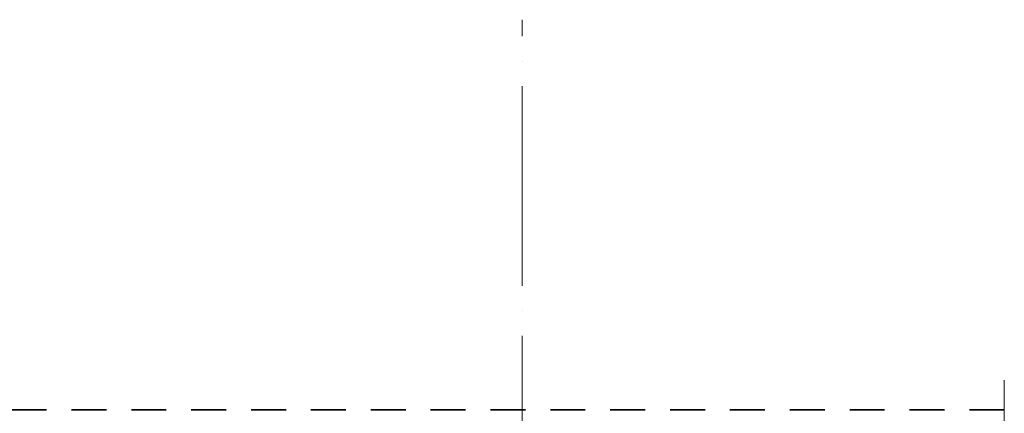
# Model space of a CAD drawing. Header units: millimetres. Extents: x -17001 to 33975, y 44866 to 49392.
# Tile 48 of 53: x 21427 to 24388, y 47310 to 48493. Entities that reach past the tile are written whole.
import ezdxf

# ---------------------------------------------------------------- set-up
doc = ezdxf.new("R2010")
doc.units = ezdxf.units.MM
doc.linetypes.add('01 Штриховая _4 мм_', pattern=[180, 105, -75])
doc.linetypes.add('ADSK_Линия сетки', pattern=[750, 600, -75, 0, -75])
for name, color, linetype, lineweight in [('A-____-NOTE-TEXT', 131, 'Continuous', 20), ('A-DETL-GENF-OTLN', 92, 'Continuous', 20), ('A-FLOR-____-MCUT', 192, 'Continuous', 50), ('S-GRID-____-OTLN', 1, 'Continuous', 9)]:
    doc.layers.add(name, color=color, linetype=linetype, lineweight=lineweight)

# ---------------------------------------------------------------- blocks, each defined once
blk = doc.blocks.new('ADSK_Обрыв_Линия - ADSK_Обрыв_линия-1072157-КЖ1_Р_ВЭ16_Армирование_5')
at = {"layer": 'A-DETL-GENF-OTLN'}
for p, q in [((-11350, 46400), (-11350, 46333)), ((-11350, 46266.2), (-11350, 46200))]:
    blk.add_line(p, q, dxfattribs=at)

msp = doc.modelspace()

# ---------------------------------------------------------------- linework, layer by layer
at = {"layer": 'A-____-NOTE-TEXT'}
msp.add_line((24388.1914, 47320), (24388.1914, 47410), dxfattribs=at)
at = {"layer": 'A-FLOR-____-MCUT', "linetype": '01 Штриховая _4 мм_', "lineweight": 35}
msp.add_line((24388.1914, 47320), (19088.1915, 47320), dxfattribs=at)
at = {"layer": 'S-GRID-____-OTLN', "linetype": 'ADSK_Линия сетки'}
msp.add_line((22938.1915, 45442.9057), (22938.1915, 48493.0408), dxfattribs=at)

# ---------------------------------------------------------------- block references
at = {"layer": 'A-DETL-GENF-OTLN'}
msp.add_blockref('ADSK_Обрыв_Линия - ADSK_Обрыв_линия-1072157-КЖ1_Р_ВЭ16_Армирование_5', (35738.1925, 920), dxfattribs=at)

doc.saveas('drawing.dxf')
